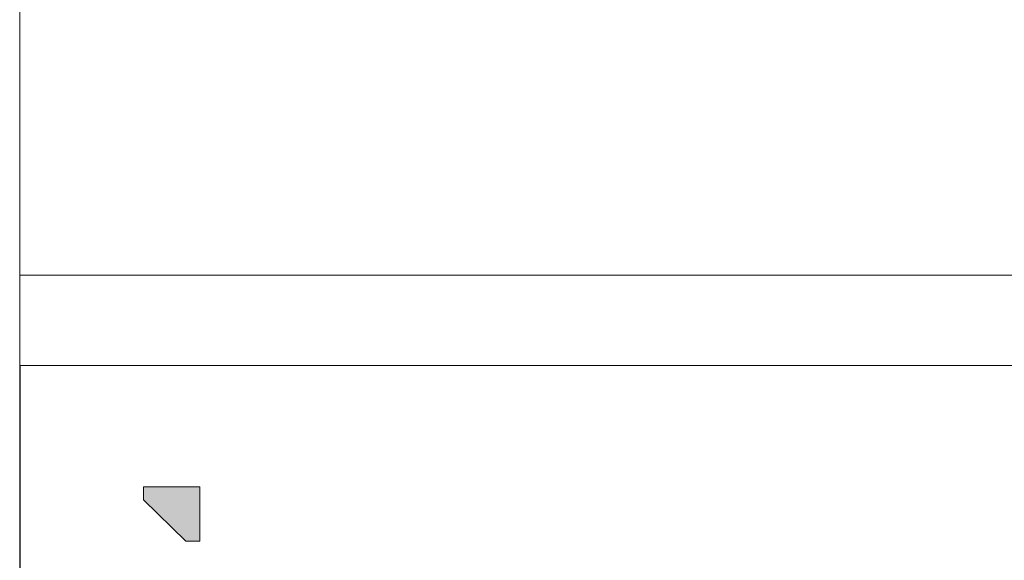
# Model space of a CAD drawing. Header units: millimetres. Extents: x 15 to 598, y 5 to 415.
# Tile 5 of 15: x 404 to 433, y 26 to 43. Entities that reach past the tile are written whole.
import ezdxf

# ---------------------------------------------------------------- set-up
doc = ezdxf.new("R2010")
doc.units = ezdxf.units.MM

# ---------------------------------------------------------------- blocks, each defined once
blk = doc.blocks.new('LOGO_sombreado')
at = {"linetype": 'Continuous'}
blk.add_hatch(color=7, dxfattribs=at).paths.add_polyline_path([(5.379, 14.745), (5.379, 16.368), (3.691, 16.368), (3.691, 15.977), (4.956, 14.745)], flags=0)
at = {"color": 7, "linetype": 'Continuous', "lineweight": 18}
for p, q in [((0, 20), (0, 0)), ((0, 20), (72.5, 20)), ((3.691, 16.368), (3.691, 15.977)), ((5.379, 16.368), (3.691, 16.368)), ((5.379, 16.368), (5.379, 14.745)), ((3.691, 15.977), (4.956, 14.745)), ((4.956, 14.745), (5.379, 14.745))]:
    blk.add_line(p, q, dxfattribs=at)

msp = doc.modelspace()

# ---------------------------------------------------------------- linework, layer by layer
at = {"color": 7, "linetype": 'Continuous', "lineweight": 18}
for p, q in [((404, 55), (404, 10)), ((404, 35), (494, 35))]:
    msp.add_line(p, q, dxfattribs=at)

# ---------------------------------------------------------------- block references
at = {"color": 7, "linetype": 'Continuous'}
msp.add_blockref('LOGO_sombreado', (404.00963, 12.29796), dxfattribs=at)

doc.saveas('drawing.dxf')
